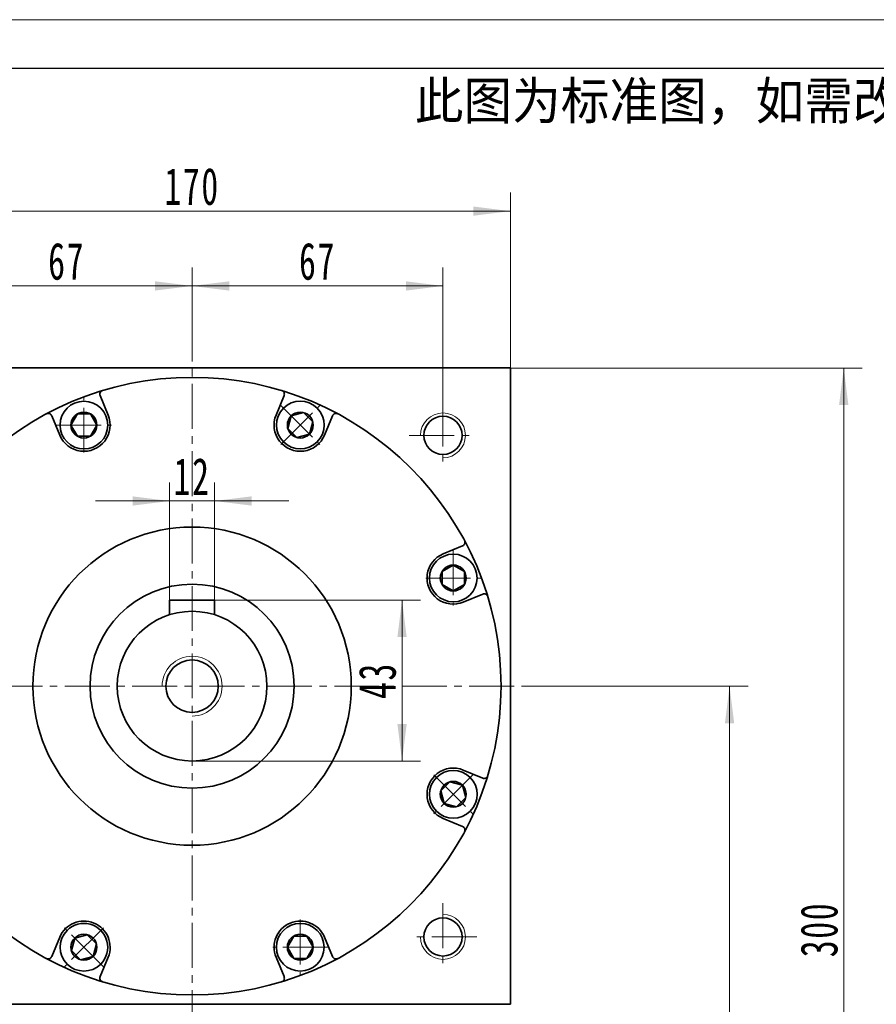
# Model space of a CAD drawing. Header units: millimetres. Extents: x 1703 to 2807, y 1420 to 2197.
# Tile 6 of 6: x 2395 to 2624, y 1934 to 2197. Entities that reach past the tile are written whole.
import ezdxf

# ---------------------------------------------------------------- set-up
doc = ezdxf.new("R2010")
doc.units = ezdxf.units.MM
doc.set_wipeout_variables(frame=1)
doc.linetypes.add('点画线', pattern=[18, 12, -2, 2, -2])
doc.layers.get('0').update_dxf_attribs({"lineweight": 35})
doc.layers.add('6文字层', color=3, linetype='Continuous')
for name, color, linetype, lineweight in [('中心线层', 1, '点画线', 18), ('图框_外框线', 7, 'Continuous', 18), ('尺寸线层', 3, 'Continuous', 18), ('粗实线层', 7, 'Continuous', 35)]:
    doc.layers.add(name, color=color, linetype=linetype, lineweight=lineweight)
doc.styles.add('标准', font='txt', dxfattribs={"width": 0.667})
doc.dimstyles.new('a4-1-1.5', dxfattribs={"dimtxt": 4.5, "dimasz": 4.5, "dimexe": 2.25, "dimexo": 0, "dimgap": 0.75, "dimtad": 1, "dimdec": 3, "dimdsep": 46, "dimtxsty": '标准', "dimblk": '_CAXARROW', "dimcen": 0, "dimdle": 9, "dimazin": 2, "dimtfac": 0.707107, "dimtdec": 3, "dimtix": 1, "dimtmove": 2, "dimatfit": 3, "dimfxl": 0, "dimfrac": 2, "dimtolj": 1, "dimarcsym": 0})

# ---------------------------------------------------------------- blocks, each defined once
blk = doc.blocks.new('*X26')
at = {"layer": '尺寸线层', "linetype": 'Continuous'}
for points in [[(2356.45, 2145.54), (2366.35, 2146.78), (2366.35, 2144.3)], [(2526.45, 2145.54), (2516.55, 2146.78), (2516.55, 2144.3)]]:
    blk.add_hatch(color=0, dxfattribs=at).paths.add_polyline_path(points, flags=0)
at = {"layer": '尺寸线层', "color": 0, "linetype": 'Continuous'}
for p, q in [((2356.45, 2103.63), (2356.45, 2150.49)), ((2526.45, 2103.63), (2526.45, 2150.49)), ((2356.45, 2145.54), (2526.45, 2145.54))]:
    blk.add_line(p, q, dxfattribs=at)
at = {"layer": '尺寸线层', "color": 0, "insert": (2441.45, 2152.09), "char_height": 9.9, "width": 26.3133, "attachment_point": 5, "line_spacing_factor": 1.15057, "style": '标准'}
blk.add_mtext('\\T1.1;170', dxfattribs=at)
blk = doc.blocks.new('_CAXARROW')
blk.add_hatch(color=0).paths.add_polyline_path([(0, 0), (-1, 0.125), (-1, -0.125)], flags=0)
blk = doc.blocks.new('*X27')
at = {"layer": '尺寸线层', "linetype": 'Continuous'}
for points in [[(2615.48, 2103.63), (2616.72, 2093.73), (2614.24, 2093.73)], [(2615.48, 1803.63), (2616.72, 1813.53), (2614.24, 1813.53)]]:
    blk.add_hatch(color=0, dxfattribs=at).paths.add_polyline_path(points, flags=0)
at = {"layer": '尺寸线层', "color": 0, "linetype": 'Continuous'}
for p, q in [((2526.45, 2103.63), (2620.43, 2103.63)), ((2615.48, 2103.63), (2615.48, 1803.63)), ((2459.45, 1803.63), (2620.43, 1803.63))]:
    blk.add_line(p, q, dxfattribs=at)
at = {"layer": '尺寸线层', "color": 0, "insert": (2608.94, 1953.63), "char_height": 9.9, "width": 26.0277, "attachment_point": 5, "rotation": 90, "line_spacing_factor": 1.15057, "style": '标准'}
blk.add_mtext('\\T1.1;300', dxfattribs=at)
blk = doc.blocks.new('*X28')
at = {"layer": '尺寸线层', "linetype": 'Continuous'}
for points in [[(2584.99, 2018.63), (2586.23, 2008.73), (2583.75, 2008.73)], [(2584.99, 1803.63), (2586.23, 1813.53), (2583.75, 1813.53)]]:
    blk.add_hatch(color=0, dxfattribs=at).paths.add_polyline_path(points, flags=0)
at = {"layer": '尺寸线层', "color": 0, "linetype": 'Continuous'}
for p, q in [((2529.45, 2018.63), (2589.94, 2018.63)), ((2584.99, 2018.63), (2584.99, 1803.63)), ((2459.45, 1803.63), (2589.94, 1803.63))]:
    blk.add_line(p, q, dxfattribs=at)
at = {"layer": '尺寸线层', "color": 0, "insert": (2578.44, 1911.13), "char_height": 9.9, "width": 26.0991, "attachment_point": 5, "rotation": 90, "line_spacing_factor": 1.15057, "style": '标准'}
blk.add_mtext('\\T1.1;215', dxfattribs=at)
blk = doc.blocks.new('*X29')
at = {"layer": '尺寸线层', "linetype": 'Continuous'}
for points in [[(2374.45, 2125.55), (2384.35, 2126.79), (2384.35, 2124.31)], [(2441.45, 2125.55), (2431.55, 2126.79), (2431.55, 2124.31)]]:
    blk.add_hatch(color=0, dxfattribs=at).paths.add_polyline_path(points, flags=0)
at = {"layer": '尺寸线层', "color": 0, "linetype": 'Continuous'}
for p, q in [((2374.45, 2094.63), (2374.45, 2130.5)), ((2441.45, 2106.63), (2441.45, 2130.5)), ((2374.45, 2125.55), (2441.45, 2125.55))]:
    blk.add_line(p, q, dxfattribs=at)
at = {"layer": '尺寸线层', "color": 0, "insert": (2407.95, 2132.1), "char_height": 9.9, "width": 19.8, "attachment_point": 5, "line_spacing_factor": 1.15057, "style": '标准'}
blk.add_mtext('\\T1.1;67', dxfattribs=at)
blk = doc.blocks.new('*X30')
at = {"layer": '尺寸线层', "linetype": 'Continuous'}
for points in [[(2441.45, 2125.55), (2451.35, 2126.79), (2451.35, 2124.31)], [(2508.45, 2125.55), (2498.55, 2126.79), (2498.55, 2124.31)]]:
    blk.add_hatch(color=0, dxfattribs=at).paths.add_polyline_path(points, flags=0)
at = {"layer": '尺寸线层', "color": 0, "linetype": 'Continuous'}
for p, q in [((2441.45, 2106.63), (2441.45, 2130.5)), ((2508.45, 2094.63), (2508.45, 2130.5)), ((2441.45, 2125.55), (2508.45, 2125.55))]:
    blk.add_line(p, q, dxfattribs=at)
at = {"layer": '尺寸线层', "color": 0, "insert": (2474.95, 2132.1), "char_height": 9.9, "width": 19.8, "attachment_point": 5, "line_spacing_factor": 1.15057, "style": '标准'}
blk.add_mtext('\\T1.1;67', dxfattribs=at)
blk = doc.blocks.new('*X34')
at = {"layer": '尺寸线层', "linetype": 'Continuous'}
for points in [[(2497.52, 2041.63), (2498.76, 2031.73), (2496.28, 2031.73)], [(2497.52, 1998.63), (2498.76, 2008.53), (2496.28, 2008.53)]]:
    blk.add_hatch(color=0, dxfattribs=at).paths.add_polyline_path(points, flags=0)
at = {"layer": '尺寸线层', "color": 0, "linetype": 'Continuous'}
for p, q in [((2447.45, 2041.63), (2502.47, 2041.63)), ((2497.52, 2041.63), (2497.52, 1998.63)), ((2441.45, 1998.63), (2502.47, 1998.63))]:
    blk.add_line(p, q, dxfattribs=at)
at = {"layer": '尺寸线层', "color": 0, "insert": (2490.97, 2020.13), "char_height": 9.9, "width": 19.8, "attachment_point": 5, "rotation": 90, "line_spacing_factor": 1.15057, "style": '标准'}
blk.add_mtext('\\T1.1;43', dxfattribs=at)
blk = doc.blocks.new('*X35')
at = {"layer": '尺寸线层', "linetype": 'Continuous'}
for points in [[(2435.45, 2068.1), (2425.55, 2066.86), (2425.55, 2069.34)], [(2447.45, 2068.1), (2457.35, 2066.86), (2457.35, 2069.34)]]:
    blk.add_hatch(color=0, dxfattribs=at).paths.add_polyline_path(points, flags=0)
at = {"layer": '尺寸线层', "color": 0, "linetype": 'Continuous'}
for p, q in [((2435.45, 2041.63), (2435.45, 2073.05)), ((2447.45, 2041.63), (2447.45, 2073.05)), ((2467.25, 2068.1), (2415.65, 2068.1))]:
    blk.add_line(p, q, dxfattribs=at)
at = {"layer": '尺寸线层', "color": 0, "insert": (2441.45, 2074.65), "char_height": 9.9, "width": 19.8, "attachment_point": 5, "line_spacing_factor": 1.15057, "style": '标准'}
blk.add_mtext('\\T1.1;12', dxfattribs=at)
blk = doc.blocks.new('*X36')
at = {"layer": '中心线层', "linetype": '点画线', "lineweight": 18}
for p, q in [((0, -7.37), (0, 7.37)), ((-7.37, 0), (7.37, 0))]:
    blk.add_line(p, q, dxfattribs=at)
at = {"layer": '粗实线层'}
for p, q in [((-3.46, 0), (-1.73, 3)), ((-1.73, 3), (1.73, 3)), ((3.46, 0), (1.73, 3)), ((3.46, 0), (1.73, 3)), ((-3.46, 0), (-1.73, -3)), ((3.46, 0), (1.73, -3)), ((-1.73, -3), (1.73, -3))]:
    blk.add_line(p, q, dxfattribs=at)
blk.add_circle((0, 0), 3.46, dxfattribs=at)
for start, end in [(0, 180), (180, 360)]:
    blk.add_arc((0, 0), 6.37, start, end, dxfattribs=at)
blk = doc.blocks.new('提示字样')
at = {"layer": '6文字层', "insert": (1.21, 11.52), "char_height": 10, "width": 317.6795, "attachment_point": 1}
blk.add_mtext('{\\C1;此图为标准图，如需改动尺寸请联系销售经理。}', dxfattribs=at)

msp = doc.modelspace()

# ---------------------------------------------------------------- linework, layer by layer
at = {"layer": '中心线层'}
for p, q in [((2441.4493, 1799.3834), (2441.4493, 2106.6334)), ((2508.4493, 2094.6334), (2508.4493, 2076.6334)), ((2499.4493, 2085.6334), (2517.4493, 2085.6334)), ((2353.4493, 2018.6334), (2529.4493, 2018.6334)), ((2508.4493, 1960.6334), (2508.4493, 1942.6334)), ((2517.4493, 1951.6334), (2499.4493, 1951.6334))]:
    msp.add_line(p, q, dxfattribs=at)
at = {"layer": '粗实线层'}
for p, q in [((2356.4493, 2103.6334), (2526.4493, 2103.6334)), ((2526.4493, 1933.6334), (2526.4493, 2103.6334)), ((2447.4493, 2041.6334), (2435.4493, 2041.6334)), ((2435.4493, 2041.6334), (2435.4493, 2037.7122)), ((2447.4493, 2037.7122), (2447.4493, 2041.6334))]:
    msp.add_line(p, q, dxfattribs=at)
msp.add_lwpolyline([(2526.4493, 1933.6334), (2356.4493, 1933.6334)], dxfattribs=at)
for centre, radius in [((2441.4493, 2018.6334), 82.5), ((2508.4493, 2085.6334), 5.1), ((2441.4493, 2018.6334), 42.5), ((2441.4493, 2018.6334), 27.25), ((2441.4493, 2018.6334), 20), ((2441.4493, 2018.6334), 7), ((2508.4493, 1951.6334), 5.1)]:
    msp.add_circle(centre, radius, dxfattribs=at)
for centre, start, end in [((2417.8023, 2096.6274), 106.866752, 202.500022), ((2465.0964, 2096.6274), 337.499978, 73.133248), ((2403.0202, 2090.5045), 22.499978, 118.133248), ((2479.8785, 2090.5045), 61.866752, 157.500022), ((2513.3204, 2057.0625), 292.499978, 28.133248), ((2519.4434, 2042.2804), 16.866752, 112.500022), ((2519.4434, 1994.9863), 247.499978, 343.133248), ((2513.3204, 1980.2043), 331.866752, 67.500022), ((2403.0202, 1946.7623), 241.866752, 337.500022), ((2479.8785, 1946.7623), 202.499978, 298.133248), ((2417.8023, 1940.6394), 157.499978, 253.133248), ((2465.0964, 1940.6394), 286.866752, 22.500022)]:
    msp.add_arc(centre, 1, start, end, dxfattribs=at)
at = {"layer": '粗实线层', "lineweight": 18}
for centre, radius, start, end in [((2508.4493, 2085.6334), 6, 270, 180), ((2441.4493, 2018.6334), 8, 270, 180), ((2508.4493, 1951.6334), 6, 180, 90)]:
    msp.add_arc(centre, radius, start, end, dxfattribs=at)

# ---------------------------------------------------------------- block references
at = {"layer": '粗实线层'}
msp.add_blockref('提示字样', (2499.6994, 2168.515), dxfattribs=at)

# ---------------------------------------------------------------- dimensions: what is measured, and where the dimension line sits
at = {"layer": '尺寸线层'}
for base, p1, p2, angle, picture, middle in [((2526.4493, 2145.5387), (2356.4493, 2103.6334), (2526.4493, 2103.6334), 0, '*X26', (2441.4493, 2152.0852)), ((2441.4493, 2125.5498), (2374.4493, 2094.6334), (2441.4493, 2106.6334), 0, '*X29', (2407.9493, 2132.0963)), ((2508.4493, 2125.5498), (2441.4493, 2106.6334), (2508.4493, 2094.6334), 0, '*X30', (2474.9493, 2132.0963)), ((2615.4818, 1803.6334), (2526.4493, 2103.6334), (2459.4493, 1803.6334), 270, '*X27', (2608.9353, 1953.6334)), ((2497.5214, 1998.6334), (2447.4493, 2041.6334), (2441.4493, 1998.6334), 270, '*X34', (2490.9749, 2020.1334)), ((2584.9898, 1803.6334), (2529.4493, 2018.6334), (2459.4493, 1803.6334), 270, '*X28', (2578.4433, 1911.1334))]:
    dim = msp.add_linear_dim(base=base, p1=p1, p2=p2, angle=angle, dimstyle='a4-1-1.5', override={"dimsah": 1, "dimtfill": 1, "dimtzin": 8}, dxfattribs=at)
    dim.commit()
    dim.dimension.update_dxf_attribs({"geometry": picture, "text_midpoint": middle})
dim = msp.add_linear_dim(base=(2435.4493, 2068.1002), p1=(2447.4493, 2041.6334), p2=(2435.4493, 2041.6334), dimstyle='a4-1-1.5', override={"dimsah": 1, "dimtfill": 1, "dimtzin": 8}, dxfattribs=at)
dim.commit()
dim.dimension.update_dxf_attribs({"geometry": '*X35', "text_midpoint": (2441.4493, 2074.6467)})

# ---------------------------------------------------------------- next in the draw order: wipeouts: each hides what was drawn before it
for points in [[(2418.9217, 2088.3863), (2418.9216, 2088.4201), (2418.9214, 2088.4539), (2418.9209, 2088.4877), (2418.9203, 2088.5215), (2418.9195, 2088.5554), (2418.9185, 2088.5892), (2418.9173, 2088.6229), (2418.916, 2088.6567), (2418.9145, 2088.6905), (2418.9128, 2088.7243), (2418.9109, 2088.758), (2418.9088, 2088.7918), (2418.9066, 2088.8255), (2418.9041, 2088.8593), (2418.9015, 2088.893), (2418.8988, 2088.9267), (2418.8958, 2088.9604), (2418.8927, 2088.994), (2418.8893, 2089.0277), (2418.8858, 2089.0613), (2418.8822, 2089.0949), (2418.8783, 2089.1285), (2418.8743, 2089.1621), (2418.8701, 2089.1957), (2418.8657, 2089.2292), (2418.8611, 2089.2627), (2418.8564, 2089.2962), (2418.8514, 2089.3296), (2418.8463, 2089.363), (2418.8411, 2089.3964), (2418.8411, 2089.3964), (2418.7866, 2089.6909), (2418.7184, 2089.9824), (2418.6365, 2090.2704), (2418.5411, 2090.5543), (2418.4326, 2090.8333), (2418.311, 2091.107), (2418.1767, 2091.3746), (2418.0299, 2091.6356), (2417.871, 2091.8894), (2417.7004, 2092.1354), (2417.5184, 2092.3732), (2417.3254, 2092.6021), (2417.1218, 2092.8217), (2416.9082, 2093.0315), (2416.6849, 2093.231), (2416.4525, 2093.4198), (2416.2115, 2093.5975), (2415.9623, 2093.7636), (2415.7057, 2093.9178), (2415.442, 2094.0598), (2415.172, 2094.1892), (2414.8962, 2094.3058), (2414.6152, 2094.4092), (2414.3297, 2094.4994), (2414.0402, 2094.576), (2413.7475, 2094.6389), (2413.4521, 2094.688), (2413.1548, 2094.7231), (2412.8561, 2094.7443), (2412.5567, 2094.7513), (2412.5567, 2094.7513), (2412.2574, 2094.7443), (2411.9587, 2094.7231), (2411.6613, 2094.688), (2411.366, 2094.6389), (2411.0732, 2094.576), (2410.7838, 2094.4994), (2410.4982, 2094.4092), (2410.2173, 2094.3058), (2409.9414, 2094.1892), (2409.6714, 2094.0598), (2409.4078, 2093.9178), (2409.1511, 2093.7636), (2408.902, 2093.5975), (2408.661, 2093.4198), (2408.4286, 2093.231), (2408.2053, 2093.0315), (2407.9916, 2092.8217), (2407.7881, 2092.6021), (2407.5951, 2092.3732), (2407.4131, 2092.1354), (2407.2425, 2091.8894), (2407.0836, 2091.6356), (2406.9368, 2091.3746), (2406.8025, 2091.107), (2406.6809, 2090.8333), (2406.5723, 2090.5543), (2406.477, 2090.2704), (2406.3951, 2089.9824), (2406.3269, 2089.6909), (2406.2724, 2089.3964), (2406.2724, 2089.3964), (2406.2671, 2089.363), (2406.262, 2089.3296), (2406.2571, 2089.2962), (2406.2524, 2089.2627), (2406.2478, 2089.2292), (2406.2434, 2089.1957), (2406.2392, 2089.1621), (2406.2352, 2089.1285), (2406.2313, 2089.0949), (2406.2276, 2089.0613), (2406.2241, 2089.0277), (2406.2208, 2088.994), (2406.2177, 2088.9604), (2406.2147, 2088.9267), (2406.2119, 2088.893), (2406.2093, 2088.8593), (2406.2069, 2088.8255), (2406.2047, 2088.7918), (2406.2026, 2088.758), (2406.2007, 2088.7243), (2406.199, 2088.6905), (2406.1975, 2088.6567), (2406.1961, 2088.6229), (2406.195, 2088.5892), (2406.194, 2088.5554), (2406.1932, 2088.5215), (2406.1925, 2088.4877), (2406.1921, 2088.4539), (2406.1918, 2088.4201), (2406.1917, 2088.3863), (2406.1917, 2088.3863), (2406.2005, 2088.0532), (2406.2266, 2087.721), (2406.2701, 2087.3906), (2406.3308, 2087.0629), (2406.4086, 2086.7389), (2406.5033, 2086.4194), (2406.6145, 2086.1053), (2406.742, 2085.7974), (2406.8855, 2085.4966), (2407.0445, 2085.2038), (2407.2186, 2084.9197), (2407.4073, 2084.645), (2407.6102, 2084.3807), (2407.8266, 2084.1273), (2408.056, 2083.8856), (2408.2977, 2083.6562), (2408.5511, 2083.4398), (2408.8155, 2083.2369), (2409.0901, 2083.0482), (2409.3742, 2082.874), (2409.6671, 2082.715), (2409.9679, 2082.5716), (2410.2757, 2082.4441), (2410.5898, 2082.3328), (2410.9094, 2082.2382), (2411.2334, 2082.1604), (2411.561, 2082.0997), (2411.8914, 2082.0562), (2412.2236, 2082.03), (2412.5567, 2082.0213), (2412.5567, 2082.0213), (2412.8899, 2082.03), (2413.2221, 2082.0562), (2413.5524, 2082.0997), (2413.8801, 2082.1604), (2414.2041, 2082.2382), (2414.5236, 2082.3328), (2414.8378, 2082.4441), (2415.1456, 2082.5716), (2415.4464, 2082.715), (2415.7392, 2082.874), (2416.0234, 2083.0482), (2416.298, 2083.2369), (2416.5624, 2083.4398), (2416.8158, 2083.6562), (2417.0575, 2083.8856), (2417.2869, 2084.1273), (2417.5033, 2084.3807), (2417.7061, 2084.645), (2417.8949, 2084.9197), (2418.069, 2085.2038), (2418.228, 2085.4966), (2418.3715, 2085.7974), (2418.499, 2086.1053), (2418.6102, 2086.4194), (2418.7049, 2086.7389), (2418.7826, 2087.0629), (2418.8434, 2087.3906), (2418.8869, 2087.721), (2418.913, 2088.0532)], [(2474.8427, 2083.8856), (2474.8665, 2083.9095), (2474.8902, 2083.9336), (2474.9138, 2083.9579), (2474.9373, 2083.9822), (2474.9606, 2084.0067), (2474.9838, 2084.0313), (2475.0069, 2084.056), (2475.0298, 2084.0809), (2475.0526, 2084.1058), (2475.0753, 2084.1309), (2475.0979, 2084.1561), (2475.1203, 2084.1814), (2475.1425, 2084.2069), (2475.1647, 2084.2324), (2475.1867, 2084.2581), (2475.2085, 2084.2839), (2475.2303, 2084.3098), (2475.2518, 2084.3359), (2475.2733, 2084.362), (2475.2946, 2084.3883), (2475.3158, 2084.4146), (2475.3368, 2084.4411), (2475.3577, 2084.4677), (2475.3784, 2084.4944), (2475.399, 2084.5212), (2475.4195, 2084.5481), (2475.4398, 2084.5752), (2475.46, 2084.6023), (2475.48, 2084.6295), (2475.4999, 2084.6569), (2475.4999, 2084.6569), (2475.6696, 2084.9036), (2475.8275, 2085.158), (2475.9733, 2085.4196), (2476.1065, 2085.6877), (2476.2271, 2085.9618), (2476.3346, 2086.2412), (2476.4288, 2086.5255), (2476.5096, 2086.8138), (2476.5768, 2087.1056), (2476.6301, 2087.4002), (2476.6695, 2087.697), (2476.6949, 2087.9954), (2476.7063, 2088.2946), (2476.7035, 2088.594), (2476.6867, 2088.893), (2476.6559, 2089.1908), (2476.6111, 2089.4869), (2476.5524, 2089.7805), (2476.4799, 2090.071), (2476.3939, 2090.3578), (2476.2945, 2090.6403), (2476.1819, 2090.9177), (2476.0564, 2091.1896), (2475.9182, 2091.4552), (2475.7677, 2091.7141), (2475.6052, 2091.9656), (2475.4311, 2092.2091), (2475.2456, 2092.4443), (2475.0494, 2092.6704), (2474.8427, 2092.887), (2474.8427, 2092.887), (2474.626, 2093.0937), (2474.3999, 2093.29), (2474.1648, 2093.4754), (2473.9212, 2093.6496), (2473.6697, 2093.8121), (2473.4109, 2093.9626), (2473.1452, 2094.1007), (2472.8734, 2094.2263), (2472.5959, 2094.3388), (2472.3135, 2094.4383), (2472.0267, 2094.5243), (2471.7361, 2094.5967), (2471.4425, 2094.6554), (2471.1465, 2094.7002), (2470.8486, 2094.7311), (2470.5497, 2094.7479), (2470.2502, 2094.7506), (2469.951, 2094.7393), (2469.6527, 2094.7139), (2469.3559, 2094.6745), (2469.0612, 2094.6211), (2468.7694, 2094.554), (2468.4811, 2094.4732), (2468.1969, 2094.379), (2467.9174, 2094.2714), (2467.6433, 2094.1509), (2467.3752, 2094.0176), (2467.1136, 2093.8719), (2466.8592, 2093.714), (2466.6125, 2093.5443), (2466.6125, 2093.5443), (2466.5852, 2093.5244), (2466.5579, 2093.5044), (2466.5308, 2093.4842), (2466.5038, 2093.4639), (2466.4768, 2093.4434), (2466.45, 2093.4228), (2466.4233, 2093.4021), (2466.3967, 2093.3812), (2466.3703, 2093.3601), (2466.3439, 2093.339), (2466.3176, 2093.3177), (2466.2915, 2093.2962), (2466.2655, 2093.2746), (2466.2396, 2093.2529), (2466.2138, 2093.231), (2466.1881, 2093.209), (2466.1625, 2093.1869), (2466.1371, 2093.1646), (2466.1118, 2093.1422), (2466.0865, 2093.1197), (2466.0615, 2093.097), (2466.0365, 2093.0742), (2466.0116, 2093.0513), (2465.9869, 2093.0282), (2465.9623, 2093.005), (2465.9379, 2092.9817), (2465.9135, 2092.9582), (2465.8893, 2092.9346), (2465.8652, 2092.9109), (2465.8412, 2092.887), (2465.8412, 2092.887), (2465.6118, 2092.6453), (2465.3954, 2092.3919), (2465.1925, 2092.1276), (2465.0038, 2091.8529), (2464.8297, 2091.5688), (2464.6707, 2091.2759), (2464.5272, 2090.9752), (2464.3997, 2090.6673), (2464.2885, 2090.3532), (2464.1938, 2090.0337), (2464.116, 2089.7097), (2464.0553, 2089.382), (2464.0118, 2089.0516), (2463.9857, 2088.7194), (2463.9769, 2088.3863), (2463.9857, 2088.0532), (2464.0118, 2087.721), (2464.0553, 2087.3906), (2464.116, 2087.0629), (2464.1938, 2086.7389), (2464.2885, 2086.4194), (2464.3997, 2086.1053), (2464.5272, 2085.7974), (2464.6707, 2085.4966), (2464.8297, 2085.2038), (2465.0038, 2084.9197), (2465.1925, 2084.645), (2465.3954, 2084.3807), (2465.6118, 2084.1273), (2465.8412, 2083.8856), (2465.8412, 2083.8856), (2466.0829, 2083.6562), (2466.3363, 2083.4398), (2466.6007, 2083.2369), (2466.8753, 2083.0482), (2467.1594, 2082.874), (2467.4523, 2082.715), (2467.7531, 2082.5716), (2468.0609, 2082.4441), (2468.375, 2082.3328), (2468.6946, 2082.2382), (2469.0186, 2082.1604), (2469.3462, 2082.0997), (2469.6766, 2082.0562), (2470.0088, 2082.03), (2470.3419, 2082.0213), (2470.6751, 2082.03), (2471.0073, 2082.0562), (2471.3376, 2082.0997), (2471.6653, 2082.1604), (2471.9893, 2082.2382), (2472.3088, 2082.3328), (2472.6229, 2082.4441), (2472.9308, 2082.5716), (2473.2316, 2082.715), (2473.5244, 2082.874), (2473.8086, 2083.0482), (2474.0832, 2083.2369), (2474.3476, 2083.4398), (2474.601, 2083.6562)], [(2511.2022, 2041.161), (2511.2361, 2041.1611), (2511.2699, 2041.1614), (2511.3037, 2041.1618), (2511.3375, 2041.1624), (2511.3713, 2041.1632), (2511.4051, 2041.1642), (2511.4389, 2041.1654), (2511.4727, 2041.1667), (2511.5065, 2041.1683), (2511.5402, 2041.17), (2511.574, 2041.1719), (2511.6077, 2041.1739), (2511.6415, 2041.1762), (2511.6752, 2041.1786), (2511.7089, 2041.1812), (2511.7426, 2041.184), (2511.7763, 2041.1869), (2511.81, 2041.1901), (2511.8436, 2041.1934), (2511.8773, 2041.1969), (2511.9109, 2041.2006), (2511.9445, 2041.2044), (2511.978, 2041.2084), (2512.0116, 2041.2127), (2512.0451, 2041.217), (2512.0786, 2041.2216), (2512.1121, 2041.2264), (2512.1456, 2041.2313), (2512.179, 2041.2364), (2512.2124, 2041.2417), (2512.2124, 2041.2417), (2512.5068, 2041.2961), (2512.7984, 2041.3644), (2513.0864, 2041.4463), (2513.3702, 2041.5416), (2513.6493, 2041.6502), (2513.9229, 2041.7718), (2514.1905, 2041.9061), (2514.4515, 2042.0528), (2514.7053, 2042.2117), (2514.9514, 2042.3823), (2515.1891, 2042.5644), (2515.4181, 2042.7573), (2515.6377, 2042.9609), (2515.8475, 2043.1745), (2516.047, 2043.3978), (2516.2358, 2043.6302), (2516.4134, 2043.8713), (2516.5795, 2044.1204), (2516.7337, 2044.3771), (2516.8757, 2044.6407), (2517.0051, 2044.9107), (2517.1217, 2045.1865), (2517.2252, 2045.4675), (2517.3153, 2045.753), (2517.3919, 2046.0425), (2517.4549, 2046.3352), (2517.5039, 2046.6306), (2517.5391, 2046.928), (2517.5602, 2047.2266), (2517.5672, 2047.526), (2517.5672, 2047.526), (2517.5602, 2047.8253), (2517.5391, 2048.124), (2517.5039, 2048.4214), (2517.4549, 2048.7168), (2517.3919, 2049.0095), (2517.3153, 2049.299), (2517.2252, 2049.5845), (2517.1217, 2049.8655), (2517.0051, 2050.1413), (2516.8757, 2050.4113), (2516.7337, 2050.6749), (2516.5795, 2050.9316), (2516.4134, 2051.1807), (2516.2358, 2051.4218), (2516.047, 2051.6542), (2515.8475, 2051.8774), (2515.6377, 2052.0911), (2515.4181, 2052.2946), (2515.1891, 2052.4876), (2514.9514, 2052.6696), (2514.7053, 2052.8403), (2514.4515, 2052.9991), (2514.1905, 2053.1459), (2513.9229, 2053.2802), (2513.6493, 2053.4018), (2513.3702, 2053.5104), (2513.0864, 2053.6057), (2512.7984, 2053.6876), (2512.5068, 2053.7559), (2512.2124, 2053.8103), (2512.2124, 2053.8103), (2512.179, 2053.8156), (2512.1456, 2053.8207), (2512.1121, 2053.8256), (2512.0786, 2053.8304), (2512.0451, 2053.8349), (2512.0116, 2053.8393), (2511.978, 2053.8435), (2511.9445, 2053.8476), (2511.9109, 2053.8514), (2511.8773, 2053.8551), (2511.8436, 2053.8586), (2511.81, 2053.8619), (2511.7763, 2053.8651), (2511.7426, 2053.868), (2511.7089, 2053.8708), (2511.6752, 2053.8734), (2511.6415, 2053.8758), (2511.6077, 2053.8781), (2511.574, 2053.8801), (2511.5402, 2053.882), (2511.5065, 2053.8837), (2511.4727, 2053.8852), (2511.4389, 2053.8866), (2511.4051, 2053.8878), (2511.3713, 2053.8887), (2511.3375, 2053.8896), (2511.3037, 2053.8902), (2511.2699, 2053.8906), (2511.2361, 2053.8909), (2511.2022, 2053.891), (2511.2022, 2053.891), (2510.8691, 2053.8823), (2510.5369, 2053.8561), (2510.2065, 2053.8126), (2509.8789, 2053.7519), (2509.5549, 2053.6741), (2509.2353, 2053.5795), (2508.9212, 2053.4682), (2508.6134, 2053.3407), (2508.3126, 2053.1972), (2508.0197, 2053.0382), (2507.7356, 2052.8641), (2507.461, 2052.6754), (2507.1966, 2052.4725), (2506.9432, 2052.2561), (2506.7015, 2052.0267), (2506.4721, 2051.785), (2506.2557, 2051.5316), (2506.0528, 2051.2672), (2505.8641, 2050.9926), (2505.69, 2050.7085), (2505.531, 2050.4156), (2505.3875, 2050.1149), (2505.26, 2049.807), (2505.1488, 2049.4929), (2505.0541, 2049.1734), (2504.9763, 2048.8494), (2504.9156, 2048.5217), (2504.8721, 2048.1913), (2504.846, 2047.8591), (2504.8372, 2047.526), (2504.8372, 2047.526), (2504.846, 2047.1929), (2504.8721, 2046.8607), (2504.9156, 2046.5303), (2504.9763, 2046.2026), (2505.0541, 2045.8786), (2505.1488, 2045.5591), (2505.26, 2045.245), (2505.3875, 2044.9371), (2505.531, 2044.6363), (2505.69, 2044.3435), (2505.8641, 2044.0594), (2506.0528, 2043.7847), (2506.2557, 2043.5204), (2506.4721, 2043.267), (2506.7015, 2043.0253), (2506.9432, 2042.7959), (2507.1966, 2042.5795), (2507.461, 2042.3766), (2507.7356, 2042.1879), (2508.0197, 2042.0137), (2508.3126, 2041.8547), (2508.6134, 2041.7113), (2508.9212, 2041.5838), (2509.2353, 2041.4725), (2509.5549, 2041.3779), (2509.8789, 2041.3001), (2510.2065, 2041.2394), (2510.5369, 2041.1959), (2510.8691, 2041.1697)], [(2506.7015, 1985.2401), (2506.7255, 1985.2162), (2506.7496, 1985.1925), (2506.7738, 1985.1689), (2506.7982, 1985.1454), (2506.8226, 1985.1221), (2506.8472, 1985.0989), (2506.872, 1985.0758), (2506.8968, 1985.0529), (2506.9218, 1985.0301), (2506.9469, 1985.0074), (2506.9721, 1984.9849), (2506.9974, 1984.9625), (2507.0228, 1984.9402), (2507.0484, 1984.9181), (2507.0741, 1984.8961), (2507.0999, 1984.8742), (2507.1258, 1984.8525), (2507.1518, 1984.8309), (2507.1779, 1984.8094), (2507.2042, 1984.7881), (2507.2306, 1984.767), (2507.257, 1984.7459), (2507.2836, 1984.725), (2507.3103, 1984.7043), (2507.3372, 1984.6837), (2507.3641, 1984.6632), (2507.3911, 1984.6429), (2507.4182, 1984.6227), (2507.4455, 1984.6027), (2507.4728, 1984.5828), (2507.4728, 1984.5828), (2507.7195, 1984.4131), (2507.974, 1984.2552), (2508.2355, 1984.1095), (2508.5036, 1983.9762), (2508.7777, 1983.8556), (2509.0572, 1983.7481), (2509.3414, 1983.6539), (2509.6297, 1983.5731), (2509.9215, 1983.506), (2510.2162, 1983.4526), (2510.513, 1983.4132), (2510.8113, 1983.3878), (2511.1106, 1983.3765), (2511.41, 1983.3792), (2511.7089, 1983.396), (2512.0068, 1983.4268), (2512.3028, 1983.4717), (2512.5964, 1983.5304), (2512.887, 1983.6028), (2513.1738, 1983.6888), (2513.4562, 1983.7882), (2513.7337, 1983.9008), (2514.0055, 1984.0264), (2514.2712, 1984.1645), (2514.53, 1984.315), (2514.7815, 1984.4775), (2515.0251, 1984.6517), (2515.2602, 1984.8371), (2515.4863, 1985.0334), (2515.703, 1985.2401), (2515.703, 1985.2401), (2515.9097, 1985.4567), (2516.1059, 1985.6828), (2516.2914, 1985.918), (2516.4655, 1986.1615), (2516.628, 1986.413), (2516.7785, 1986.6719), (2516.9167, 1986.9375), (2517.0422, 1987.2094), (2517.1548, 1987.4868), (2517.2542, 1987.7693), (2517.3402, 1988.0561), (2517.4127, 1988.3466), (2517.4714, 1988.6402), (2517.5162, 1988.9363), (2517.547, 1989.2341), (2517.5639, 1989.5331), (2517.5666, 1989.8325), (2517.5552, 1990.1317), (2517.5298, 1990.43), (2517.4904, 1990.7269), (2517.4371, 1991.0215), (2517.3699, 1991.3133), (2517.2892, 1991.6016), (2517.1949, 1991.8858), (2517.0874, 1992.1653), (2516.9669, 1992.4394), (2516.8336, 1992.7075), (2516.6878, 1992.9691), (2516.5299, 1993.2235), (2516.3602, 1993.4702), (2516.3602, 1993.4702), (2516.3403, 1993.4976), (2516.3203, 1993.5248), (2516.3001, 1993.5519), (2516.2798, 1993.579), (2516.2593, 1993.6059), (2516.2387, 1993.6327), (2516.218, 1993.6594), (2516.1971, 1993.686), (2516.1761, 1993.7125), (2516.1549, 1993.7388), (2516.1336, 1993.7651), (2516.1121, 1993.7912), (2516.0906, 1993.8173), (2516.0688, 1993.8432), (2516.047, 1993.869), (2516.025, 1993.8946), (2516.0028, 1993.9202), (2515.9806, 1993.9457), (2515.9582, 1993.971), (2515.9356, 1993.9962), (2515.9129, 1994.0213), (2515.8901, 1994.0462), (2515.8672, 1994.0711), (2515.8441, 1994.0958), (2515.8209, 1994.1204), (2515.7976, 1994.1449), (2515.7741, 1994.1692), (2515.7505, 1994.1935), (2515.7268, 1994.2176), (2515.703, 1994.2415), (2515.703, 1994.2415), (2515.4613, 1994.4709), (2515.2079, 1994.6873), (2514.9435, 1994.8902), (2514.6689, 1995.0789), (2514.3847, 1995.253), (2514.0919, 1995.4121), (2513.7911, 1995.5555), (2513.4833, 1995.683), (2513.1691, 1995.7943), (2512.8496, 1995.8889), (2512.5256, 1995.9667), (2512.1979, 1996.0274), (2511.8676, 1996.0709), (2511.5354, 1996.0971), (2511.2022, 1996.1058), (2510.8691, 1996.0971), (2510.5369, 1996.0709), (2510.2065, 1996.0274), (2509.8789, 1995.9667), (2509.5549, 1995.8889), (2509.2353, 1995.7943), (2508.9212, 1995.683), (2508.6134, 1995.5555), (2508.3126, 1995.4121), (2508.0197, 1995.253), (2507.7356, 1995.0789), (2507.461, 1994.8902), (2507.1966, 1994.6873), (2506.9432, 1994.4709), (2506.7015, 1994.2415), (2506.7015, 1994.2415), (2506.4721, 1993.9998), (2506.2557, 1993.7464), (2506.0528, 1993.482), (2505.8641, 1993.2074), (2505.69, 1992.9233), (2505.531, 1992.6304), (2505.3875, 1992.3297), (2505.26, 1992.0218), (2505.1488, 1991.7077), (2505.0541, 1991.3882), (2504.9763, 1991.0642), (2504.9156, 1990.7365), (2504.8721, 1990.4061), (2504.846, 1990.0739), (2504.8372, 1989.7408), (2504.846, 1989.4077), (2504.8721, 1989.0755), (2504.9156, 1988.7451), (2504.9763, 1988.4174), (2505.0541, 1988.0934), (2505.1488, 1987.7739), (2505.26, 1987.4598), (2505.3875, 1987.1519), (2505.531, 1986.8511), (2505.69, 1986.5583), (2505.8641, 1986.2742), (2506.0528, 1985.9995), (2506.2557, 1985.7352), (2506.4721, 1985.4818)], [(2408.056, 1953.3812), (2408.0322, 1953.3572), (2408.0084, 1953.3331), (2407.9848, 1953.3089), (2407.9614, 1953.2846), (2407.9381, 1953.2601), (2407.9149, 1953.2355), (2407.8918, 1953.2108), (2407.8688, 1953.1859), (2407.846, 1953.161), (2407.8234, 1953.1359), (2407.8008, 1953.1107), (2407.7784, 1953.0853), (2407.7561, 1953.0599), (2407.734, 1953.0343), (2407.712, 1953.0087), (2407.6901, 1952.9829), (2407.6684, 1952.957), (2407.6468, 1952.9309), (2407.6254, 1952.9048), (2407.6041, 1952.8785), (2407.5829, 1952.8522), (2407.5619, 1952.8257), (2407.541, 1952.7991), (2407.5202, 1952.7724), (2407.4996, 1952.7456), (2407.4792, 1952.7187), (2407.4589, 1952.6916), (2407.4387, 1952.6645), (2407.4186, 1952.6372), (2407.3988, 1952.6099), (2407.3988, 1952.6099), (2407.2291, 1952.3632), (2407.0712, 1952.1088), (2406.9254, 1951.8472), (2406.7921, 1951.5791), (2406.6716, 1951.305), (2406.5641, 1951.0255), (2406.4698, 1950.7413), (2406.389, 1950.453), (2406.3219, 1950.1612), (2406.2686, 1949.8666), (2406.2292, 1949.5697), (2406.2038, 1949.2714), (2406.1924, 1948.9722), (2406.1951, 1948.6728), (2406.2119, 1948.3738), (2406.2428, 1948.076), (2406.2876, 1947.7799), (2406.3463, 1947.4863), (2406.4187, 1947.1958), (2406.5048, 1946.909), (2406.6042, 1946.6265), (2406.7168, 1946.3491), (2406.8423, 1946.0772), (2406.9805, 1945.8116), (2407.131, 1945.5527), (2407.2935, 1945.3012), (2407.4676, 1945.0576), (2407.653, 1944.8225), (2407.8493, 1944.5964), (2408.056, 1944.3798), (2408.056, 1944.3798), (2408.2727, 1944.1731), (2408.4988, 1943.9768), (2408.7339, 1943.7914), (2408.9775, 1943.6172), (2409.229, 1943.4547), (2409.4878, 1943.3042), (2409.7535, 1943.166), (2410.0253, 1943.0405), (2410.3028, 1942.9279), (2410.5852, 1942.8285), (2410.872, 1942.7425), (2411.1625, 1942.6701), (2411.4562, 1942.6114), (2411.7522, 1942.5665), (2412.0501, 1942.5357), (2412.349, 1942.5189), (2412.6484, 1942.5161), (2412.9476, 1942.5275), (2413.246, 1942.5529), (2413.5428, 1942.5923), (2413.8375, 1942.6457), (2414.1293, 1942.7128), (2414.4176, 1942.7936), (2414.7018, 1942.8878), (2414.9813, 1942.9953), (2415.2553, 1943.1159), (2415.5235, 1943.2492), (2415.785, 1943.3949), (2416.0394, 1943.5528), (2416.2861, 1943.7225), (2416.2861, 1943.7225), (2416.3135, 1943.7424), (2416.3407, 1943.7624), (2416.3679, 1943.7826), (2416.3949, 1943.8029), (2416.4218, 1943.8234), (2416.4486, 1943.844), (2416.4753, 1943.8647), (2416.5019, 1943.8856), (2416.5284, 1943.9067), (2416.5548, 1943.9278), (2416.581, 1943.9491), (2416.6072, 1943.9706), (2416.6332, 1943.9922), (2416.6591, 1944.0139), (2416.6849, 1944.0358), (2416.7106, 1944.0578), (2416.7362, 1944.0799), (2416.7616, 1944.1022), (2416.7869, 1944.1246), (2416.8121, 1944.1471), (2416.8372, 1944.1698), (2416.8622, 1944.1926), (2416.887, 1944.2155), (2416.9117, 1944.2386), (2416.9363, 1944.2618), (2416.9608, 1944.2851), (2416.9852, 1944.3086), (2417.0094, 1944.3322), (2417.0335, 1944.3559), (2417.0575, 1944.3798), (2417.0575, 1944.3798), (2417.2869, 1944.6215), (2417.5033, 1944.8749), (2417.7061, 1945.1392), (2417.8949, 1945.4139), (2418.069, 1945.698), (2418.228, 1945.9908), (2418.3715, 1946.2916), (2418.499, 1946.5995), (2418.6102, 1946.9136), (2418.7049, 1947.2331), (2418.7826, 1947.5571), (2418.8434, 1947.8848), (2418.8869, 1948.2152), (2418.913, 1948.5474), (2418.9217, 1948.8805), (2418.913, 1949.2136), (2418.8869, 1949.5458), (2418.8434, 1949.8762), (2418.7826, 1950.2038), (2418.7049, 1950.5279), (2418.6102, 1950.8474), (2418.499, 1951.1615), (2418.3715, 1951.4694), (2418.228, 1951.7701), (2418.069, 1952.063), (2417.8949, 1952.3471), (2417.7061, 1952.6217), (2417.5033, 1952.8861), (2417.2869, 1953.1395), (2417.0575, 1953.3812), (2417.0575, 1953.3812), (2416.8158, 1953.6106), (2416.5624, 1953.827), (2416.298, 1954.0299), (2416.0234, 1954.2186), (2415.7392, 1954.3927), (2415.4464, 1954.5517), (2415.1456, 1954.6952), (2414.8378, 1954.8227), (2414.5236, 1954.934), (2414.2041, 1955.0286), (2413.8801, 1955.1064), (2413.5524, 1955.1671), (2413.2221, 1955.2106), (2412.8899, 1955.2368), (2412.5567, 1955.2455), (2412.2236, 1955.2368), (2411.8914, 1955.2106), (2411.561, 1955.1671), (2411.2334, 1955.1064), (2410.9094, 1955.0286), (2410.5898, 1954.934), (2410.2757, 1954.8227), (2409.9679, 1954.6952), (2409.6671, 1954.5517), (2409.3742, 1954.3927), (2409.0901, 1954.2186), (2408.8155, 1954.0299), (2408.5511, 1953.827), (2408.2977, 1953.6106)], [(2463.9769, 1948.8805), (2463.977, 1948.8467), (2463.9773, 1948.8129), (2463.9777, 1948.779), (2463.9784, 1948.7452), (2463.9792, 1948.7114), (2463.9802, 1948.6776), (2463.9813, 1948.6438), (2463.9827, 1948.6101), (2463.9842, 1948.5763), (2463.9859, 1948.5425), (2463.9878, 1948.5087), (2463.9899, 1948.475), (2463.9921, 1948.4412), (2463.9945, 1948.4075), (2463.9971, 1948.3738), (2463.9999, 1948.3401), (2464.0029, 1948.3064), (2464.006, 1948.2728), (2464.0093, 1948.2391), (2464.0128, 1948.2055), (2464.0165, 1948.1719), (2464.0204, 1948.1383), (2464.0244, 1948.1047), (2464.0286, 1948.0711), (2464.033, 1948.0376), (2464.0376, 1948.0041), (2464.0423, 1947.9706), (2464.0472, 1947.9372), (2464.0523, 1947.9037), (2464.0576, 1947.8703), (2464.0576, 1947.8703), (2464.1121, 1947.5759), (2464.1803, 1947.2844), (2464.2622, 1946.9963), (2464.3575, 1946.7125), (2464.4661, 1946.4335), (2464.5877, 1946.1598), (2464.722, 1945.8922), (2464.8688, 1945.6312), (2465.0277, 1945.3774), (2465.1983, 1945.1314), (2465.3803, 1944.8936), (2465.5733, 1944.6647), (2465.7768, 1944.4451), (2465.9905, 1944.2353), (2466.2138, 1944.0358), (2466.4462, 1943.847), (2466.6872, 1943.6693), (2466.9363, 1943.5032), (2467.193, 1943.349), (2467.4566, 1943.207), (2467.7266, 1943.0776), (2468.0025, 1942.961), (2468.2834, 1942.8576), (2468.569, 1942.7674), (2468.8584, 1942.6908), (2469.1512, 1942.6279), (2469.4465, 1942.5788), (2469.7439, 1942.5436), (2470.0426, 1942.5225), (2470.3419, 1942.5155), (2470.3419, 1942.5155), (2470.6413, 1942.5225), (2470.94, 1942.5436), (2471.2373, 1942.5788), (2471.5327, 1942.6279), (2471.8254, 1942.6908), (2472.1149, 1942.7674), (2472.4004, 1942.8576), (2472.6814, 1942.961), (2472.9572, 1943.0776), (2473.2272, 1943.207), (2473.4909, 1943.349), (2473.7475, 1943.5032), (2473.9967, 1943.6693), (2474.2377, 1943.847), (2474.4701, 1944.0358), (2474.6934, 1944.2353), (2474.907, 1944.4451), (2475.1106, 1944.6647), (2475.3036, 1944.8936), (2475.4856, 1945.1314), (2475.6562, 1945.3774), (2475.8151, 1945.6312), (2475.9618, 1945.8922), (2476.0962, 1946.1598), (2476.2178, 1946.4335), (2476.3263, 1946.7125), (2476.4217, 1946.9963), (2476.5036, 1947.2844), (2476.5718, 1947.5759), (2476.6263, 1947.8703), (2476.6263, 1947.8703), (2476.6315, 1947.9037), (2476.6366, 1947.9372), (2476.6416, 1947.9706), (2476.6463, 1948.0041), (2476.6509, 1948.0376), (2476.6553, 1948.0711), (2476.6595, 1948.1047), (2476.6635, 1948.1383), (2476.6674, 1948.1719), (2476.671, 1948.2055), (2476.6745, 1948.2391), (2476.6779, 1948.2728), (2476.681, 1948.3064), (2476.684, 1948.3401), (2476.6867, 1948.3738), (2476.6893, 1948.4075), (2476.6918, 1948.4412), (2476.694, 1948.475), (2476.6961, 1948.5087), (2476.698, 1948.5425), (2476.6997, 1948.5763), (2476.7012, 1948.6101), (2476.7025, 1948.6438), (2476.7037, 1948.6776), (2476.7047, 1948.7114), (2476.7055, 1948.7452), (2476.7061, 1948.779), (2476.7066, 1948.8129), (2476.7068, 1948.8467), (2476.7069, 1948.8805), (2476.7069, 1948.8805), (2476.6982, 1949.2136), (2476.6721, 1949.5458), (2476.6286, 1949.8762), (2476.5678, 1950.2038), (2476.4901, 1950.5279), (2476.3954, 1950.8474), (2476.2842, 1951.1615), (2476.1567, 1951.4694), (2476.0132, 1951.7701), (2475.8542, 1952.063), (2475.6801, 1952.3471), (2475.4913, 1952.6217), (2475.2885, 1952.8861), (2475.0721, 1953.1395), (2474.8427, 1953.3812), (2474.601, 1953.6106), (2474.3476, 1953.827), (2474.0832, 1954.0299), (2473.8086, 1954.2186), (2473.5244, 1954.3927), (2473.2316, 1954.5517), (2472.9308, 1954.6952), (2472.6229, 1954.8227), (2472.3088, 1954.934), (2471.9893, 1955.0286), (2471.6653, 1955.1064), (2471.3376, 1955.1671), (2471.0073, 1955.2106), (2470.6751, 1955.2368), (2470.3419, 1955.2455), (2470.3419, 1955.2455), (2470.0088, 1955.2368), (2469.6766, 1955.2106), (2469.3462, 1955.1671), (2469.0186, 1955.1064), (2468.6946, 1955.0286), (2468.375, 1954.934), (2468.0609, 1954.8227), (2467.7531, 1954.6952), (2467.4523, 1954.5517), (2467.1594, 1954.3927), (2466.8753, 1954.2186), (2466.6007, 1954.0299), (2466.3363, 1953.827), (2466.0829, 1953.6106), (2465.8412, 1953.3812), (2465.6118, 1953.1395), (2465.3954, 1952.8861), (2465.1925, 1952.6217), (2465.0038, 1952.3471), (2464.8297, 1952.063), (2464.6707, 1951.7701), (2464.5272, 1951.4694), (2464.3997, 1951.1615), (2464.2885, 1950.8474), (2464.1938, 1950.5279), (2464.116, 1950.2038), (2464.0553, 1949.8762), (2464.0118, 1949.5458), (2463.9857, 1949.2136)]]:
    msp.add_wipeout(points).dxf.layer = '粗实线层'

# ---------------------------------------------------------------- next in the draw order: linework, layer by layer
at = {"layer": '图框_外框线', "color": 3}
msp.add_lwpolyline([(1709.3051, 1420.4046), (2807.0746, 1420.4046), (2807.0746, 2196.6845), (1709.3051, 2196.6845)], close=True, dxfattribs=at)
at = {"layer": '图框_外框线', "color": 3, "lineweight": 25}
msp.add_lwpolyline([(1774.6485, 1433.4733), (2794.0059, 1433.4733), (2794.0059, 2183.6158), (1774.6485, 2183.6158)], close=True, dxfattribs=at)
at = {"layer": '粗实线层'}
for p, q in [((2419.0239, 2091.0651), (2416.8784, 2096.2447)), ((2463.8748, 2091.0651), (2466.0203, 2096.2447)), ((2406.0896, 2085.7075), (2403.9441, 2090.8872)), ((2476.8091, 2085.7075), (2478.9546, 2090.8872)), ((2508.5235, 2053.9931), (2513.7031, 2056.1386)), ((2513.881, 2041.0588), (2519.0607, 2043.2043)), ((2513.881, 1996.208), (2519.0607, 1994.0625)), ((2508.5235, 1983.2736), (2513.7031, 1981.1282)), ((2406.0896, 1951.5593), (2403.9441, 1946.3796)), ((2476.8091, 1951.5593), (2478.9546, 1946.3796)), ((2419.0239, 1946.2017), (2416.8784, 1941.0221)), ((2463.8748, 1946.2017), (2466.0203, 1941.0221))]:
    msp.add_line(p, q, dxfattribs=at)
for centre, start, end in [((2412.5567, 2088.3863), 202.5, 22.5), ((2470.3419, 2088.3863), 157.5, 337.5), ((2511.2022, 2047.526), 112.5, 292.5), ((2511.2022, 1989.7408), 67.5, 247.5), ((2412.5567, 1948.8805), 337.5, 157.5), ((2470.3419, 1948.8805), 22.5, 202.5)]:
    msp.add_arc(centre, 7, start, end, dxfattribs=at)

# ---------------------------------------------------------------- next in the draw order: block references
for p, rotation in [((2470.3419, 2088.3863), 315.0000000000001), ((2511.2022, 2047.526), 270), ((2511.2022, 1989.7408), 225.0000000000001), ((2412.5567, 1948.8805), 135.0000000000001), ((2470.3419, 1948.8805), 180)]:
    msp.add_blockref('*X36', p, dxfattribs=dict(at, rotation=rotation))
msp.add_blockref('*X36', (2412.5567, 2088.3863), dxfattribs=at)

doc.saveas('drawing.dxf')
